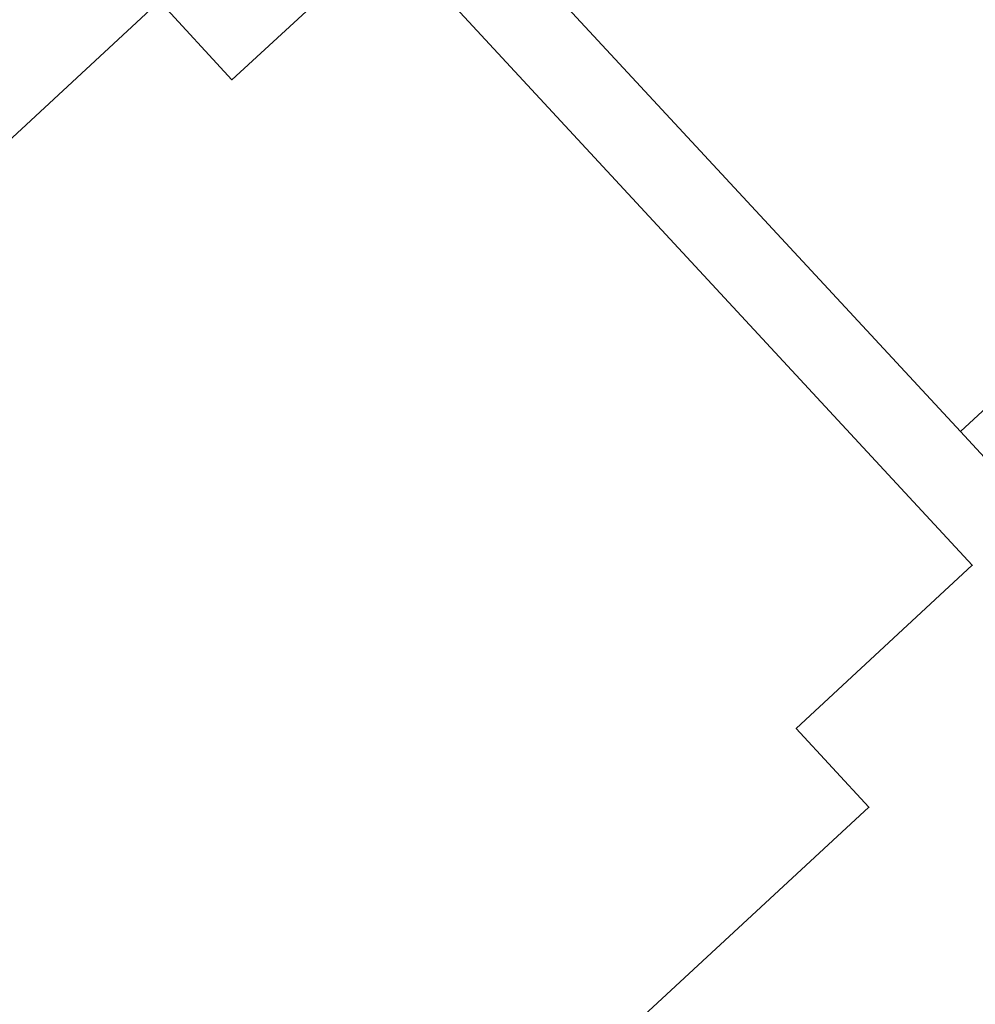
# Model space of a CAD drawing. Header units: metres. Extents: x 163628 to 167855, y 402678 to 405435.
# Tile 86 of 256: x 164116 to 164205, y 403429 to 403521. Entities that reach past the tile are written whole.
import ezdxf

# ---------------------------------------------------------------- set-up
doc = ezdxf.new("R2010")
doc.units = ezdxf.units.M
for name, color, linetype, lineweight in [('X-CA190022.004-UO-BGT_Ondergrond$0$GE_401_OTDErf_Vlak_GEM', 253, 'Continuous', 9), ('X-CA190022.004-UO-BGT_Ondergrond$0$GE_601_PNDgrondvlakpand_Vlak_MV_GEM', 34, 'Continuous', 35), ('X-CA190022.004-UO-KAD_Percelen$0$B-WE-KG-GRENS_PERCEEL-GV', 150, 'Continuous', 9)]:
    doc.layers.add(name, color=color, linetype=linetype, lineweight=lineweight)

msp = doc.modelspace()

# ---------------------------------------------------------------- linework, layer by layer
at = {"layer": 'X-CA190022.004-UO-BGT_Ondergrond$0$GE_401_OTDErf_Vlak_GEM', "flags": 128}
msp.add_lwpolyline([(164137.741, 403394.779), (164130.705, 403395.048), (164066.082, 403464.885), (164077.251, 403475.219), (164084.048, 403467.893), (164105.835, 403488.05), (164099.021, 403495.354), (164128.618, 403522.754), (164135.39, 403515.429), (164150.027, 403528.929), (164204.428, 403470.152), (164188.006, 403454.921), (164194.788, 403447.578), (164137.741, 403394.779)], dxfattribs=at)
at = {"layer": 'X-CA190022.004-UO-BGT_Ondergrond$0$GE_601_PNDgrondvlakpand_Vlak_MV_GEM', "flags": 128}
msp.add_lwpolyline([(164137.741, 403394.779), (164130.705, 403395.048), (164066.082, 403464.885), (164077.251, 403475.219), (164084.048, 403467.893), (164105.835, 403488.05), (164099.021, 403495.354), (164128.618, 403522.754), (164135.39, 403515.429), (164150.027, 403528.929), (164204.428, 403470.152), (164188.006, 403454.921), (164194.788, 403447.578), (164137.741, 403394.779)], dxfattribs=at)
at = {"layer": 'X-CA190022.004-UO-KAD_Percelen$0$B-WE-KG-GRENS_PERCEEL-GV', "flags": 128}
for points in [[(164148.054, 403587.78), (164125.348, 403566.768), (164203.337, 403482.614), (164263.085, 403537.887), (164268.751, 403543.128), (164248.355, 403565.263), (164212.943, 403532.445), (164162.197, 403587.28)], [(164203.337, 403482.614), (164125.348, 403566.768), (164022.925, 403472.093), (164023.261, 403458.91), (164123.292, 403376.825), (164165.882, 403380.425), (164237.134, 403446.038)], [(164275.52, 403535.782), (164272.93, 403538.593), (164268.751, 403543.128), (164263.085, 403537.887), (164203.337, 403482.614), (164237.134, 403446.038), (164291.64, 403496.19), (164274.581, 403514.661), (164285.703, 403524.793)]]:
    msp.add_lwpolyline(points, close=True, dxfattribs=at)

doc.saveas('drawing.dxf')
